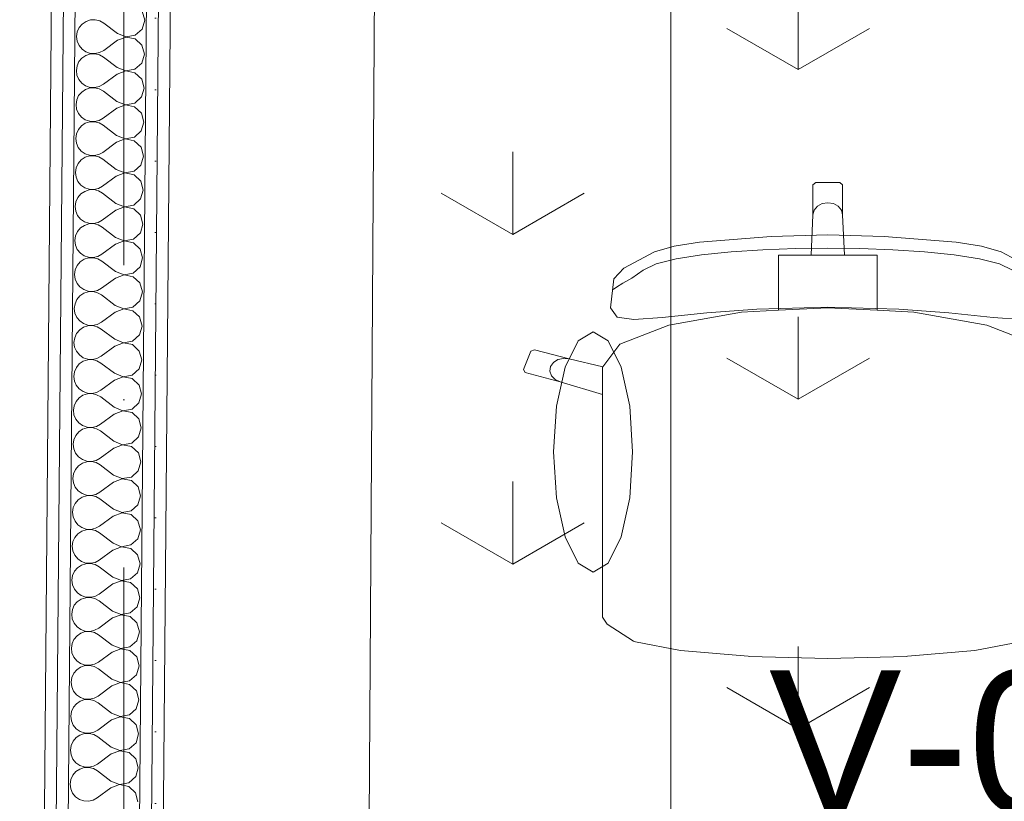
# Model space of a CAD drawing. Header units: millimetres. Extents: x -2532 to 181134, y -4151 to 53885.
# Tile 43 of 165: x 7582 to 8617, y 11702 to 12524. Entities that reach past the tile are written whole.
import ezdxf
from ezdxf.enums import TextEntityAlignment as Align

# ---------------------------------------------------------------- set-up
doc = ezdxf.new("R2010")
doc.units = ezdxf.units.MM
doc.header["$MEASUREMENT"] = 0
doc.linetypes.add('Dot & Dashed', pattern=[670.277762, 352.777767, -176.388884, 0, -141.111112])
doc.linetypes.add('Wipeout_Contour', pattern=[1000, 0, -1000])
for name, color, linetype in [('AR - Mööbel', 7, 'Continuous'), ('AR - Teljed', 7, 'Continuous'), ('New_AR - Seinad SS 2', 7, 'Continuous'), ('New_SA - ripplaed', 7, 'Continuous'), ('SA - tähistused - valgustus', 7, 'Continuous')]:
    doc.layers.add(name, color=color, linetype=linetype)
for name, color, linetype, lineweight in [('AR - Mööbel_Pen_No__4', 8, 'Continuous', 13), ('AR - Teljed_Pen_No__4', 8, 'Continuous', 13), ('New_AR - Seinad SS 2_Pen_No__207', 5, 'Continuous', 13), ('New_SA - ripplaed_Pen_No__207', 5, 'Continuous', 9), ('SA - tähistused - valgustus_Pen_No__105', 30, 'Continuous', 5)]:
    doc.layers.add(name, color=color, linetype=linetype, lineweight=lineweight)
doc.styles.add('GENERATED_STYLE_1', font='txt')
doc.styles.add('GENERATED_STYLE_3', font='txt')
doc.dimstyles.new('GENERATED_STYLE__1', dxfattribs={"dimtxt": 150, "dimasz": 76, "dimexe": 0.18, "dimexo": 0.0625, "dimgap": 0.09, "dimtad": 1, "dimdec": 0, "dimzin": 0, "dimdsep": 46, "dimtxsty": 'GENERATED_STYLE_3', "dimblk": 'ARROWHEAD_2', "dimblk1": 'ARROWHEAD_2', "dimblk2": 'ARROWHEAD_2', "dimcen": 0.09, "dimse1": 1, "dimse2": 1, "dimclrd": 256, "dimclre": 256, "dimclrt": 256, "dimadec": 0, "dimazin": 0, "dimtfac": 1, "dimtdec": 4, "dimtmove": 0, "dimatfit": 3, "dimfxl": 0, "dimtolj": 1, "dimtzin": 0, "dimarcsym": 0})
pattern_1 = [(0, (0, 0), (0, 75), [0, -75])]

# ---------------------------------------------------------------- blocks, each defined once
blk = doc.blocks.new('Slab_126_1', base_point=(7947.5, 11355.5))
at = {"layer": 'New_SA - ripplaed_Pen_No__207', "linetype": 'Continuous'}
h = blk.add_hatch(dxfattribs=at)
h.set_pattern_fill('Grass_0001', color=256, style=0, pattern_type=2)
h.set_pattern_definition([(90, (0, 0), (-600, 0), [86.603, -259.808]), (90, (300, 173.2), (-600, 0), [86.603, -259.808]), (30, (0, 0), (-300, 519.615), [86.603, -259.808]), (30, (0, 346.4), (-300, 519.615), [86.603, -259.808]), (150, (0, 0), (300, 519.615), [86.603, -259.808]), (150, (0, 346.4), (300, 519.615), [86.603, -259.808])])
h.paths.add_polyline_path([(7947.5, 11355.5), (9124.7, 11355.5), (9124.7, 13155.5), (7958.9, 13155.5)])
at = {"layer": 'New_SA - ripplaed_Pen_No__207', "linetype": 'Continuous', "flags": 128}
blk.add_lwpolyline([(7947.5, 11355.5), (9124.7, 11355.5), (9124.7, 13155.5), (7958.9, 13155.5)], close=True, dxfattribs=at)
blk = doc.blocks.new('*X920')
at = {"layer": 'New_AR - Seinad SS 2_Pen_No__207', "linetype": 'Continuous'}
for p, q in [((7713.6, 12523.2), (7711, 12532.6)), ((7644.8, 12515.3), (7642.7, 12510.8)), ((7647.9, 12519), (7644.8, 12515.3)), ((7652, 12521.8), (7647.9, 12519)), ((7656.7, 12523.3), (7652, 12521.8)), ((7661.6, 12523.5), (7656.7, 12523.3)), ((7666.4, 12522.4), (7661.6, 12523.5)), ((7670.7, 12520), (7666.4, 12522.4)), ((7684.9, 12509.1), (7670.7, 12520)), ((7710.8, 12513.8), (7713.6, 12523.2)), ((7642.7, 12510.8), (7642, 12505.9)), ((7642, 12505.9), (7642.6, 12501)), ((7694, 12505.4), (7684.8, 12502)), ((7684.9, 12509.1), (7694, 12505.5)), ((7694, 12505.5), (7703.6, 12507.3)), ((7703.5, 12503.5), (7694, 12505.4)), ((7703.6, 12507.3), (7710.8, 12513.8)), ((7642.6, 12501), (7644.6, 12496.5)), ((7644.6, 12496.5), (7647.7, 12492.7)), ((7684.8, 12502), (7670.5, 12491.4)), ((7710.7, 12496.9), (7703.5, 12503.5)), ((7713.3, 12487.4), (7710.7, 12496.9)), ((7651.7, 12486.1), (7647.6, 12483.3)), ((7647.7, 12492.7), (7651.7, 12489.9)), ((7651.7, 12489.9), (7656.4, 12488.2)), ((7656.4, 12487.6), (7651.7, 12486.1)), ((7656.4, 12488.2), (7661.3, 12488)), ((7661.3, 12487.8), (7656.4, 12487.6)), ((7661.3, 12488), (7666.1, 12489)), ((7666.1, 12486.7), (7661.3, 12487.8)), ((7666.1, 12489), (7670.5, 12491.4)), ((7670.4, 12484.2), (7666.1, 12486.7)), ((7684.6, 12473.4), (7670.4, 12484.2)), ((7710.5, 12478.1), (7713.3, 12487.4)), ((7642.4, 12475.1), (7641.7, 12470.2)), ((7644.4, 12479.6), (7642.4, 12475.1)), ((7647.6, 12483.3), (7644.4, 12479.6)), ((7684.6, 12473.4), (7693.7, 12469.8)), ((7703.3, 12471.6), (7710.5, 12478.1)), ((7641.7, 12470.2), (7642.3, 12465.3)), ((7642.3, 12465.3), (7644.3, 12460.8)), ((7684.5, 12466.3), (7670.1, 12455.7)), ((7693.7, 12469.7), (7684.5, 12466.3)), ((7693.7, 12469.8), (7703.3, 12471.6)), ((7703.2, 12467.8), (7693.7, 12469.7)), ((7710.4, 12461.1), (7703.2, 12467.8)), ((7644.3, 12460.8), (7647.4, 12457)), ((7647.4, 12457), (7651.4, 12454.1)), ((7651.4, 12454.1), (7656.1, 12452.5)), ((7661, 12452.3), (7665.8, 12453.3)), ((7665.8, 12453.3), (7670.1, 12455.7)), ((7713, 12451.7), (7710.4, 12461.1)), ((7644.1, 12443.9), (7642.1, 12439.4)), ((7647.3, 12447.6), (7644.1, 12443.9)), ((7651.4, 12450.4), (7647.3, 12447.6)), ((7656.1, 12451.9), (7651.4, 12450.4)), ((7656.1, 12452.5), (7661, 12452.3)), ((7661, 12452.1), (7656.1, 12451.9)), ((7665.8, 12451), (7661, 12452.1)), ((7670.1, 12448.5), (7665.8, 12451)), ((7684.3, 12437.7), (7670.1, 12448.5)), ((7703, 12435.8), (7710.2, 12442.4)), ((7710.2, 12442.4), (7713, 12451.7)), ((7642.1, 12439.4), (7641.4, 12434.5)), ((7641.4, 12434.5), (7642, 12429.6)), ((7693.4, 12434), (7684.2, 12430.5)), ((7684.3, 12437.7), (7693.4, 12434.1)), ((7693.4, 12434.1), (7703, 12435.8)), ((7702.9, 12432.1), (7693.4, 12434)), ((7710.1, 12425.4), (7702.9, 12432.1)), ((7642, 12429.6), (7644, 12425.1)), ((7644, 12425.1), (7647.1, 12421.3)), ((7684.2, 12430.5), (7669.8, 12420)), ((7712.7, 12416), (7710.1, 12425.4)), ((7647, 12411.9), (7643.8, 12408.1)), ((7651.1, 12414.7), (7647, 12411.9)), ((7647.1, 12421.3), (7651.1, 12418.4)), ((7651.1, 12418.4), (7655.8, 12416.8)), ((7655.8, 12416.2), (7651.1, 12414.7)), ((7655.8, 12416.8), (7660.7, 12416.5)), ((7660.7, 12416.4), (7655.8, 12416.2)), ((7660.7, 12416.5), (7665.5, 12417.6)), ((7665.5, 12415.2), (7660.7, 12416.4)), ((7665.5, 12417.6), (7669.8, 12420)), ((7669.8, 12412.8), (7665.5, 12415.2)), ((7684, 12402), (7669.8, 12412.8)), ((7709.9, 12406.7), (7712.7, 12416)), ((7641.8, 12403.7), (7641.1, 12398.8)), ((7643.8, 12408.1), (7641.8, 12403.7)), ((7684, 12402), (7693, 12398.4)), ((7702.7, 12400.1), (7709.9, 12406.7)), ((7641.1, 12398.8), (7641.7, 12393.9)), ((7641.7, 12393.9), (7643.7, 12389.4)), ((7683.9, 12394.8), (7669.5, 12384.2)), ((7693, 12398.3), (7683.9, 12394.8)), ((7693, 12398.4), (7702.7, 12400.1)), ((7702.6, 12396.4), (7693, 12398.3)), ((7709.8, 12389.7), (7702.6, 12396.4)), ((7643.7, 12389.4), (7646.8, 12385.5)), ((7646.8, 12385.5), (7650.8, 12382.7)), ((7650.8, 12382.7), (7655.5, 12381.1)), ((7655.5, 12380.5), (7650.8, 12379)), ((7655.5, 12381.1), (7660.4, 12380.8)), ((7660.4, 12380.7), (7655.5, 12380.5)), ((7660.4, 12380.8), (7665.2, 12381.9)), ((7665.2, 12379.5), (7660.4, 12380.7)), ((7665.2, 12381.9), (7669.5, 12384.2)), ((7709.6, 12370.9), (7712.4, 12380.3)), ((7712.4, 12380.3), (7709.8, 12389.7)), ((7643.5, 12372.4), (7641.5, 12367.9)), ((7646.7, 12376.2), (7643.5, 12372.4)), ((7650.8, 12379), (7646.7, 12376.2)), ((7669.5, 12377.1), (7665.2, 12379.5)), ((7683.7, 12366.3), (7669.5, 12377.1)), ((7702.3, 12364.4), (7709.6, 12370.9)), ((7641.5, 12367.9), (7640.8, 12363.1)), ((7640.8, 12363.1), (7641.4, 12358.2)), ((7692.7, 12362.5), (7683.6, 12359.1)), ((7683.7, 12366.3), (7692.7, 12362.7)), ((7692.7, 12362.7), (7702.3, 12364.4)), ((7702.3, 12360.6), (7692.7, 12362.5)), ((7709.5, 12354), (7702.3, 12360.6)), ((7641.4, 12358.2), (7643.4, 12353.7)), ((7643.4, 12353.7), (7646.5, 12349.8)), ((7646.5, 12349.8), (7650.5, 12347)), ((7683.6, 12359.1), (7669.2, 12348.5)), ((7712, 12344.6), (7709.5, 12354)), ((7646.4, 12340.5), (7643.2, 12336.7)), ((7650.5, 12343.2), (7646.4, 12340.5)), ((7650.5, 12347), (7655.2, 12345.4)), ((7655.2, 12344.8), (7650.5, 12343.2)), ((7655.2, 12345.4), (7660.1, 12345.1)), ((7660.1, 12345), (7655.2, 12344.8)), ((7660.1, 12345.1), (7664.9, 12346.2)), ((7664.9, 12343.8), (7660.1, 12345)), ((7664.9, 12346.2), (7669.2, 12348.5)), ((7669.2, 12341.4), (7664.9, 12343.8)), ((7683.3, 12330.6), (7669.2, 12341.4)), ((7709.3, 12335.2), (7712, 12344.6)), ((7641.2, 12332.2), (7640.5, 12327.4)), ((7643.2, 12336.7), (7641.2, 12332.2)), ((7683.3, 12330.6), (7692.4, 12327)), ((7692.4, 12327), (7702, 12328.7)), ((7702, 12328.7), (7709.3, 12335.2)), ((7640.5, 12327.4), (7641.1, 12322.5)), ((7641.1, 12322.5), (7643, 12317.9)), ((7683.3, 12323.4), (7668.9, 12312.8)), ((7692.4, 12326.8), (7683.3, 12323.4)), ((7702, 12324.9), (7692.4, 12326.8)), ((7709.1, 12318.3), (7702, 12324.9)), ((7711.7, 12308.9), (7709.1, 12318.3)), ((7643, 12317.9), (7646.2, 12314.1)), ((7646.2, 12314.1), (7650.2, 12311.3)), ((7650.2, 12311.3), (7654.9, 12309.7)), ((7654.8, 12309.1), (7650.2, 12307.5)), ((7659.8, 12309.3), (7654.8, 12309.1)), ((7654.9, 12309.7), (7659.8, 12309.4)), ((7659.8, 12309.4), (7664.6, 12310.5)), ((7664.6, 12308.1), (7659.8, 12309.3)), ((7664.6, 12310.5), (7668.9, 12312.8)), ((7668.8, 12305.7), (7664.6, 12308.1)), ((7709, 12299.5), (7711.7, 12308.9)), ((7642.9, 12301), (7640.9, 12296.5)), ((7646.1, 12304.8), (7642.9, 12301)), ((7650.2, 12307.5), (7646.1, 12304.8)), ((7683, 12294.8), (7668.8, 12305.7)), ((7701.7, 12293), (7709, 12299.5)), ((7640.9, 12296.5), (7640.2, 12291.6)), ((7640.2, 12291.6), (7640.8, 12286.8)), ((7683, 12287.7), (7668.6, 12277.1)), ((7683, 12294.8), (7692.1, 12291.3)), ((7692.1, 12291.1), (7683, 12287.7)), ((7692.1, 12291.3), (7701.7, 12293)), ((7701.7, 12289.2), (7692.1, 12291.1)), ((7708.8, 12282.6), (7701.7, 12289.2)), ((7640.8, 12286.8), (7642.7, 12282.2)), ((7642.7, 12282.2), (7645.9, 12278.4)), ((7645.9, 12278.4), (7649.9, 12275.6)), ((7664.3, 12274.8), (7668.6, 12277.1)), ((7711.4, 12273.2), (7708.8, 12282.6)), ((7645.8, 12269.1), (7642.6, 12265.3)), ((7649.9, 12271.8), (7645.8, 12269.1)), ((7649.9, 12275.6), (7654.5, 12274)), ((7654.5, 12273.3), (7649.9, 12271.8)), ((7654.5, 12274), (7659.5, 12273.7)), ((7659.5, 12273.5), (7654.5, 12273.3)), ((7659.5, 12273.7), (7664.3, 12274.8)), ((7664.2, 12272.4), (7659.5, 12273.5)), ((7668.5, 12270), (7664.2, 12272.4)), ((7682.7, 12259.1), (7668.5, 12270)), ((7708.7, 12263.8), (7711.4, 12273.2)), ((7640.6, 12260.8), (7639.8, 12255.9)), ((7642.6, 12265.3), (7640.6, 12260.8)), ((7682.7, 12259.1), (7691.8, 12255.5)), ((7691.8, 12255.5), (7701.4, 12257.3)), ((7701.4, 12257.3), (7708.7, 12263.8)), ((7639.8, 12255.9), (7640.5, 12251)), ((7640.5, 12251), (7642.4, 12246.5)), ((7642.4, 12246.5), (7645.5, 12242.7)), ((7682.7, 12252), (7668.3, 12241.4)), ((7691.8, 12255.4), (7682.7, 12252)), ((7701.4, 12253.5), (7691.8, 12255.4)), ((7708.5, 12246.9), (7701.4, 12253.5)), ((7711.1, 12237.5), (7708.5, 12246.9)), ((7645.5, 12242.7), (7649.6, 12239.9)), ((7649.5, 12236.1), (7645.5, 12233.3)), ((7654.2, 12237.6), (7649.5, 12236.1)), ((7649.6, 12239.9), (7654.2, 12238.3)), ((7654.2, 12238.3), (7659.2, 12238)), ((7659.2, 12237.8), (7654.2, 12237.6)), ((7659.2, 12238), (7664, 12239)), ((7663.9, 12236.7), (7659.2, 12237.8)), ((7668.2, 12234.3), (7663.9, 12236.7)), ((7664, 12239), (7668.3, 12241.4)), ((7708.4, 12228.1), (7711.1, 12237.5)), ((7640.3, 12225.1), (7639.5, 12220.2)), ((7642.3, 12229.6), (7640.3, 12225.1)), ((7645.5, 12233.3), (7642.3, 12229.6)), ((7682.4, 12223.4), (7668.2, 12234.3)), ((7701.1, 12221.6), (7708.4, 12228.1)), ((7639.5, 12220.2), (7640.2, 12215.3)), ((7640.2, 12215.3), (7642.1, 12210.8)), ((7682.4, 12216.3), (7668, 12205.7)), ((7682.4, 12223.4), (7691.5, 12219.8)), ((7691.5, 12219.7), (7682.4, 12216.3)), ((7691.5, 12219.8), (7701.1, 12221.6)), ((7701.1, 12217.8), (7691.5, 12219.7)), ((7708.2, 12211.2), (7701.1, 12217.8)), ((7642.1, 12210.8), (7645.2, 12207)), ((7645.2, 12207), (7649.3, 12204.2)), ((7663.7, 12203.3), (7668, 12205.7)), ((7710.8, 12201.7), (7708.2, 12211.2)), ((7642, 12193.9), (7640, 12189.4)), ((7645.2, 12197.6), (7642, 12193.9)), ((7649.2, 12200.4), (7645.2, 12197.6)), ((7653.9, 12201.9), (7649.2, 12200.4)), ((7649.3, 12204.2), (7653.9, 12202.5)), ((7653.9, 12202.5), (7658.8, 12202.3)), ((7658.8, 12202.1), (7653.9, 12201.9)), ((7658.8, 12202.3), (7663.7, 12203.3)), ((7663.6, 12201), (7658.8, 12202.1)), ((7667.9, 12198.5), (7663.6, 12201)), ((7682.1, 12187.7), (7667.9, 12198.5)), ((7708.1, 12192.4), (7710.8, 12201.7)), ((7640, 12189.4), (7639.2, 12184.5)), ((7639.2, 12184.5), (7639.9, 12179.6)), ((7682.1, 12187.7), (7691.2, 12184.1)), ((7691.2, 12184), (7682.1, 12180.6)), ((7691.2, 12184.1), (7700.8, 12185.9)), ((7700.8, 12182.1), (7691.2, 12184)), ((7700.8, 12185.9), (7708.1, 12192.4)), ((7639.9, 12179.6), (7641.8, 12175.1)), ((7641.8, 12175.1), (7644.9, 12171.3)), ((7682.1, 12180.6), (7667.7, 12170)), ((7707.9, 12175.4), (7700.8, 12182.1)), ((7710.5, 12166), (7707.9, 12175.4)), ((7648.9, 12164.7), (7644.8, 12161.9)), ((7644.9, 12171.3), (7649, 12168.4)), ((7653.6, 12166.2), (7648.9, 12164.7)), ((7649, 12168.4), (7653.6, 12166.8)), ((7653.6, 12166.8), (7658.5, 12166.5)), ((7658.5, 12166.4), (7653.6, 12166.2)), ((7658.5, 12166.5), (7663.3, 12167.6)), ((7663.3, 12165.2), (7658.5, 12166.4)), ((7663.3, 12167.6), (7667.7, 12170)), ((7667.6, 12162.8), (7663.3, 12165.2)), ((7681.8, 12152), (7667.6, 12162.8)), ((7707.8, 12156.7), (7710.5, 12166)), ((7639.6, 12153.7), (7638.9, 12148.8)), ((7641.7, 12158.2), (7639.6, 12153.7)), ((7644.8, 12161.9), (7641.7, 12158.2)), ((7700.5, 12150.1), (7707.8, 12156.7)), ((7638.9, 12148.8), (7639.6, 12143.9)), ((7639.6, 12143.9), (7641.5, 12139.4)), ((7681.7, 12144.8), (7667.4, 12134.3)), ((7690.9, 12148.3), (7681.7, 12144.8)), ((7681.8, 12152), (7690.9, 12148.4)), ((7690.9, 12148.4), (7700.5, 12150.1)), ((7700.5, 12146.4), (7690.9, 12148.3)), ((7707.6, 12139.7), (7700.5, 12146.4)), ((7641.5, 12139.4), (7644.6, 12135.6)), ((7644.6, 12135.6), (7648.7, 12132.7)), ((7648.7, 12132.7), (7653.3, 12131.1)), ((7658.2, 12130.8), (7663, 12131.9)), ((7663, 12131.9), (7667.4, 12134.3)), ((7710.2, 12130.3), (7707.6, 12139.7)), ((7641.4, 12122.4), (7639.3, 12117.9)), ((7644.5, 12126.2), (7641.4, 12122.4)), ((7648.6, 12129), (7644.5, 12126.2)), ((7653.3, 12130.5), (7648.6, 12129)), ((7653.3, 12131.1), (7658.2, 12130.8)), ((7658.2, 12130.7), (7653.3, 12130.5)), ((7663, 12129.5), (7658.2, 12130.7)), ((7667.3, 12127.1), (7663, 12129.5)), ((7681.5, 12116.3), (7667.3, 12127.1)), ((7707.4, 12120.9), (7710.2, 12130.3)), ((7639.3, 12117.9), (7638.6, 12113.1)), ((7638.6, 12113.1), (7639.2, 12108.2)), ((7690.6, 12112.6), (7681.4, 12109.1)), ((7681.5, 12116.3), (7690.6, 12112.7)), ((7690.6, 12112.7), (7700.2, 12114.4)), ((7700.2, 12110.7), (7690.6, 12112.6)), ((7700.2, 12114.4), (7707.4, 12120.9)), ((7639.2, 12108.2), (7641.2, 12103.7)), ((7641.2, 12103.7), (7644.3, 12099.8)), ((7681.4, 12109.1), (7667.1, 12098.5)), ((7707.3, 12104), (7700.2, 12110.7)), ((7709.9, 12094.6), (7707.3, 12104)), ((7644.2, 12090.5), (7641.1, 12086.7)), ((7648.3, 12093.2), (7644.2, 12090.5)), ((7644.3, 12099.8), (7648.3, 12097)), ((7648.3, 12097), (7653, 12095.4)), ((7653, 12094.8), (7648.3, 12093.2)), ((7653, 12095.4), (7657.9, 12095.1)), ((7657.9, 12095), (7653, 12094.8)), ((7657.9, 12095.1), (7662.7, 12096.2)), ((7662.7, 12093.8), (7657.9, 12095)), ((7662.7, 12096.2), (7667.1, 12098.5)), ((7667, 12091.4), (7662.7, 12093.8)), ((7681.2, 12080.6), (7667, 12091.4)), ((7707.1, 12085.2), (7709.9, 12094.6)), ((7639, 12082.2), (7638.3, 12077.4)), ((7641.1, 12086.7), (7639, 12082.2)), ((7681.2, 12080.6), (7690.3, 12077)), ((7699.9, 12078.7), (7707.1, 12085.2)), ((7638.3, 12077.4), (7638.9, 12072.5)), ((7638.9, 12072.5), (7640.9, 12068)), ((7681.1, 12073.4), (7666.8, 12062.8)), ((7690.3, 12076.8), (7681.1, 12073.4)), ((7690.3, 12077), (7699.9, 12078.7)), ((7699.8, 12074.9), (7690.3, 12076.8)), ((7707, 12068.3), (7699.8, 12074.9)), ((7640.9, 12068), (7644, 12064.1)), ((7644, 12064.1), (7648, 12061.3)), ((7648, 12061.3), (7652.7, 12059.7)), ((7652.7, 12059.7), (7657.6, 12059.4)), ((7657.6, 12059.4), (7662.4, 12060.5)), ((7662.4, 12060.5), (7666.8, 12062.8)), ((7709.6, 12058.9), (7707, 12068.3)), ((7640.7, 12051), (7638.7, 12046.5)), ((7643.9, 12054.8), (7640.7, 12051)), ((7648, 12057.5), (7643.9, 12054.8)), ((7652.7, 12059.1), (7648, 12057.5)), ((7657.6, 12059.3), (7652.7, 12059.1)), ((7662.4, 12058.1), (7657.6, 12059.3)), ((7666.7, 12055.7), (7662.4, 12058.1)), ((7680.9, 12044.9), (7666.7, 12055.7)), ((7699.6, 12043), (7706.8, 12049.5)), ((7706.8, 12049.5), (7709.6, 12058.9)), ((7638.7, 12046.5), (7638, 12041.6)), ((7638, 12041.6), (7638.6, 12036.8)), ((7690, 12041.1), (7680.8, 12037.7)), ((7680.9, 12044.9), (7690, 12041.3)), ((7690, 12041.3), (7699.6, 12043)), ((7699.5, 12039.2), (7690, 12041.1)), ((7706.7, 12032.6), (7699.5, 12039.2)), ((7638.6, 12036.8), (7640.6, 12032.2)), ((7640.6, 12032.2), (7643.7, 12028.4)), ((7643.7, 12028.4), (7647.7, 12025.6)), ((7680.8, 12037.7), (7666.4, 12027.1)), ((7709.3, 12023.2), (7706.7, 12032.6)), ((7643.6, 12019.1), (7640.4, 12015.3)), ((7647.7, 12021.8), (7643.6, 12019.1)), ((7647.7, 12025.6), (7652.4, 12024)), ((7652.4, 12023.4), (7647.7, 12021.8)), ((7652.4, 12024), (7657.3, 12023.7)), ((7657.3, 12023.6), (7652.4, 12023.4)), ((7657.3, 12023.7), (7662.1, 12024.8)), ((7662.1, 12022.4), (7657.3, 12023.6)), ((7662.1, 12024.8), (7666.4, 12027.1)), ((7666.4, 12020), (7662.1, 12022.4)), ((7680.6, 12009.1), (7666.4, 12020)), ((7706.5, 12013.8), (7709.3, 12023.2)), ((7638.4, 12010.8), (7637.7, 12005.9)), ((7640.4, 12015.3), (7638.4, 12010.8)), ((7680.6, 12009.1), (7689.7, 12005.6)), ((7699.3, 12007.3), (7706.5, 12013.8)), ((7637.7, 12005.9), (7638.3, 12001.1)), ((7638.3, 12001.1), (7640.3, 11996.5)), ((7680.5, 12002), (7666.1, 11991.4)), ((7689.7, 12005.4), (7680.5, 12002)), ((7689.7, 12005.6), (7699.3, 12007.3)), ((7699.2, 12003.5), (7689.7, 12005.4)), ((7706.4, 11996.9), (7699.2, 12003.5)), ((7640.3, 11996.5), (7643.4, 11992.7)), ((7643.4, 11992.7), (7647.4, 11989.9)), ((7647.4, 11989.9), (7652.1, 11988.3)), ((7652.1, 11987.6), (7647.4, 11986.1)), ((7652.1, 11988.3), (7657, 11988)), ((7657, 11987.8), (7652.1, 11987.6)), ((7657, 11988), (7661.8, 11989.1)), ((7661.8, 11986.7), (7657, 11987.8)), ((7661.8, 11989.1), (7666.1, 11991.4)), ((7706.2, 11978.1), (7709, 11987.5)), ((7709, 11987.5), (7706.4, 11996.9)), ((7640.1, 11979.6), (7638.1, 11975.1)), ((7643.3, 11983.4), (7640.1, 11979.6)), ((7647.4, 11986.1), (7643.3, 11983.4)), ((7666.1, 11984.3), (7661.8, 11986.7)), ((7680.3, 11973.4), (7666.1, 11984.3)), ((7699, 11971.6), (7706.2, 11978.1)), ((7638.1, 11975.1), (7637.4, 11970.2)), ((7637.4, 11970.2), (7638, 11965.3)), ((7680.2, 11966.3), (7665.8, 11955.7)), ((7689.3, 11969.7), (7680.2, 11966.3)), ((7680.3, 11973.4), (7689.3, 11969.8)), ((7689.3, 11969.8), (7699, 11971.6)), ((7698.9, 11967.8), (7689.3, 11969.7)), ((7706.1, 11961.2), (7698.9, 11967.8)), ((7638, 11965.3), (7640, 11960.8)), ((7640, 11960.8), (7643.1, 11957)), ((7643.1, 11957), (7647.1, 11954.2)), ((7708.7, 11951.7), (7706.1, 11961.2)), ((7643, 11947.6), (7639.8, 11943.9)), ((7647.1, 11950.4), (7643, 11947.6)), ((7647.1, 11954.2), (7651.8, 11952.6)), ((7651.8, 11951.9), (7647.1, 11950.4)), ((7651.8, 11952.6), (7656.7, 11952.3)), ((7656.7, 11952.1), (7651.8, 11951.9)), ((7656.7, 11952.3), (7661.5, 11953.3)), ((7661.5, 11951), (7656.7, 11952.1)), ((7661.5, 11953.3), (7665.8, 11955.7)), ((7665.8, 11948.5), (7661.5, 11951)), ((7680, 11937.7), (7665.8, 11948.5)), ((7705.9, 11942.4), (7708.7, 11951.7)), ((7637.8, 11939.4), (7637.1, 11934.5)), ((7639.8, 11943.9), (7637.8, 11939.4)), ((7680, 11937.7), (7689, 11934.1)), ((7689, 11934.1), (7698.6, 11935.9)), ((7698.6, 11935.9), (7705.9, 11942.4)), ((7637.1, 11934.5), (7637.7, 11929.6)), ((7637.7, 11929.6), (7639.7, 11925.1)), ((7639.7, 11925.1), (7642.8, 11921.3)), ((7679.9, 11930.6), (7665.5, 11920)), ((7689, 11934), (7679.9, 11930.6)), ((7698.6, 11932.1), (7689, 11934)), ((7705.8, 11925.4), (7698.6, 11932.1)), ((7708.3, 11916), (7705.8, 11925.4)), ((7646.8, 11914.7), (7642.7, 11911.9)), ((7642.8, 11921.3), (7646.8, 11918.5)), ((7646.8, 11918.5), (7651.5, 11916.8)), ((7651.5, 11916.2), (7646.8, 11914.7)), ((7651.5, 11916.8), (7656.4, 11916.6)), ((7656.4, 11916.4), (7651.5, 11916.2)), ((7656.4, 11916.6), (7661.2, 11917.6)), ((7661.2, 11915.3), (7656.4, 11916.4)), ((7661.2, 11917.6), (7665.5, 11920)), ((7665.5, 11912.8), (7661.2, 11915.3)), ((7705.6, 11906.7), (7708.3, 11916)), ((7639.5, 11908.2), (7637.5, 11903.7)), ((7642.7, 11911.9), (7639.5, 11908.2)), ((7679.6, 11902), (7665.5, 11912.8)), ((7698.3, 11900.2), (7705.6, 11906.7)), ((7637.5, 11903.7), (7636.8, 11898.8)), ((7636.8, 11898.8), (7637.4, 11893.9)), ((7637.4, 11893.9), (7639.3, 11889.4)), ((7679.6, 11894.9), (7665.2, 11884.3)), ((7679.6, 11902), (7688.7, 11898.4)), ((7688.7, 11898.3), (7679.6, 11894.9)), ((7688.7, 11898.4), (7698.3, 11900.2)), ((7698.3, 11896.4), (7688.7, 11898.3)), ((7705.4, 11889.7), (7698.3, 11896.4)), ((7639.3, 11889.4), (7642.5, 11885.6)), ((7642.5, 11885.6), (7646.5, 11882.7)), ((7660.9, 11881.9), (7665.2, 11884.3)), ((7708, 11880.3), (7705.4, 11889.7)), ((7642.4, 11876.2), (7639.2, 11872.4)), ((7646.5, 11879), (7642.4, 11876.2)), ((7646.5, 11882.7), (7651.1, 11881.1)), ((7651.1, 11880.5), (7646.5, 11879)), ((7651.1, 11881.1), (7656.1, 11880.8)), ((7656.1, 11880.7), (7651.1, 11880.5)), ((7656.1, 11880.8), (7660.9, 11881.9)), ((7660.9, 11879.5), (7656.1, 11880.7)), ((7665.1, 11877.1), (7660.9, 11879.5)), ((7679.3, 11866.3), (7665.1, 11877.1)), ((7705.3, 11871), (7708, 11880.3)), ((7637.2, 11868), (7636.5, 11863.1)), ((7636.5, 11863.1), (7637.1, 11858.2)), ((7639.2, 11872.4), (7637.2, 11868)), ((7679.3, 11866.3), (7688.4, 11862.7)), ((7688.4, 11862.7), (7698, 11864.4)), ((7698, 11864.4), (7705.3, 11871)), ((7637.1, 11858.2), (7639, 11853.7)), ((7639, 11853.7), (7642.2, 11849.9)), ((7679.3, 11859.1), (7664.9, 11848.6)), ((7688.4, 11862.6), (7679.3, 11859.1)), ((7698, 11860.7), (7688.4, 11862.6)), ((7705.1, 11854), (7698, 11860.7)), ((7707.7, 11844.6), (7705.1, 11854)), ((7646.2, 11843.3), (7642.1, 11840.5)), ((7642.2, 11849.9), (7646.2, 11847)), ((7646.2, 11847), (7650.8, 11845.4)), ((7650.8, 11844.8), (7646.2, 11843.3)), ((7650.8, 11845.4), (7655.8, 11845.1)), ((7655.8, 11845), (7650.8, 11844.8)), ((7655.8, 11845.1), (7660.6, 11846.2)), ((7660.5, 11843.8), (7655.8, 11845)), ((7664.8, 11841.4), (7660.5, 11843.8)), ((7660.6, 11846.2), (7664.9, 11848.6)), ((7705, 11835.2), (7707.7, 11844.6)), ((7636.9, 11832.2), (7636.1, 11827.4)), ((7638.9, 11836.7), (7636.9, 11832.2)), ((7642.1, 11840.5), (7638.9, 11836.7)), ((7679, 11830.6), (7664.8, 11841.4)), ((7697.7, 11828.7), (7705, 11835.2)), ((7636.1, 11827.4), (7636.8, 11822.5)), ((7636.8, 11822.5), (7638.7, 11818)), ((7679, 11823.4), (7664.6, 11812.8)), ((7679, 11830.6), (7688.1, 11827)), ((7688.1, 11826.9), (7679, 11823.4)), ((7688.1, 11827), (7697.7, 11828.7)), ((7697.7, 11825), (7688.1, 11826.9)), ((7704.8, 11818.3), (7697.7, 11825)), ((7638.7, 11818), (7641.8, 11814.1)), ((7641.8, 11814.1), (7645.9, 11811.3)), ((7645.9, 11811.3), (7650.5, 11809.7)), ((7660.3, 11810.5), (7664.6, 11812.8)), ((7707.4, 11808.9), (7704.8, 11818.3)), ((7638.6, 11801), (7636.6, 11796.5)), ((7641.8, 11804.8), (7638.6, 11801)), ((7645.8, 11807.5), (7641.8, 11804.8)), ((7650.5, 11809.1), (7645.8, 11807.5)), ((7650.5, 11809.7), (7655.5, 11809.4)), ((7655.5, 11809.3), (7650.5, 11809.1)), ((7655.5, 11809.4), (7660.3, 11810.5)), ((7660.2, 11808.1), (7655.5, 11809.3)), ((7664.5, 11805.7), (7660.2, 11808.1)), ((7678.7, 11794.9), (7664.5, 11805.7)), ((7704.7, 11799.5), (7707.4, 11808.9)), ((7636.6, 11796.5), (7635.8, 11791.7)), ((7635.8, 11791.7), (7636.5, 11786.8)), ((7678.7, 11794.9), (7687.8, 11791.3)), ((7687.8, 11791.1), (7678.7, 11787.7)), ((7687.8, 11791.3), (7697.4, 11793)), ((7697.4, 11789.2), (7687.8, 11791.1)), ((7697.4, 11793), (7704.7, 11799.5)), ((7636.5, 11786.8), (7638.4, 11782.2)), ((7638.4, 11782.2), (7641.5, 11778.4)), ((7678.7, 11787.7), (7664.3, 11777.1)), ((7704.5, 11782.6), (7697.4, 11789.2)), ((7707.1, 11773.2), (7704.5, 11782.6)), ((7641.5, 11778.4), (7645.6, 11775.6)), ((7645.5, 11771.8), (7641.5, 11769.1)), ((7650.2, 11773.4), (7645.5, 11771.8)), ((7645.6, 11775.6), (7650.2, 11774)), ((7650.2, 11774), (7655.1, 11773.7)), ((7655.1, 11773.6), (7650.2, 11773.4)), ((7655.1, 11773.7), (7660, 11774.8)), ((7659.9, 11772.4), (7655.1, 11773.6)), ((7664.2, 11770), (7659.9, 11772.4)), ((7660, 11774.8), (7664.3, 11777.1)), ((7678.4, 11759.1), (7664.2, 11770)), ((7704.4, 11763.8), (7707.1, 11773.2)), ((7636.3, 11760.8), (7635.5, 11755.9)), ((7638.3, 11765.3), (7636.3, 11760.8)), ((7641.5, 11769.1), (7638.3, 11765.3)), ((7678.4, 11759.1), (7687.5, 11755.6)), ((7697.1, 11757.3), (7704.4, 11763.8)), ((7635.5, 11755.9), (7636.2, 11751.1)), ((7636.2, 11751.1), (7638.1, 11746.5)), ((7678.4, 11752), (7664, 11741.4)), ((7687.5, 11755.4), (7678.4, 11752)), ((7687.5, 11755.6), (7697.1, 11757.3)), ((7697.1, 11753.5), (7687.5, 11755.4)), ((7704.2, 11746.9), (7697.1, 11753.5)), ((7638.1, 11746.5), (7641.2, 11742.7)), ((7641.2, 11742.7), (7645.3, 11739.9)), ((7645.3, 11739.9), (7649.9, 11738.3)), ((7654.8, 11738), (7659.6, 11739.1)), ((7659.6, 11739.1), (7664, 11741.4)), ((7706.8, 11737.5), (7704.2, 11746.9)), ((7638, 11729.6), (7635.9, 11725.1)), ((7641.1, 11733.4), (7638, 11729.6)), ((7645.2, 11736.1), (7641.1, 11733.4)), ((7649.9, 11737.7), (7645.2, 11736.1)), ((7649.9, 11738.3), (7654.8, 11738)), ((7654.8, 11737.8), (7649.9, 11737.7)), ((7659.6, 11736.7), (7654.8, 11737.8)), ((7663.9, 11734.3), (7659.6, 11736.7)), ((7678.1, 11723.4), (7663.9, 11734.3)), ((7696.8, 11721.6), (7704.1, 11728.1)), ((7704.1, 11728.1), (7706.8, 11737.5)), ((7635.9, 11725.1), (7635.2, 11720.2)), ((7635.2, 11720.2), (7635.9, 11715.3)), ((7687.2, 11719.7), (7678, 11716.3)), ((7678.1, 11723.4), (7687.2, 11719.9)), ((7687.2, 11719.9), (7696.8, 11721.6)), ((7696.8, 11717.8), (7687.2, 11719.7)), ((7703.9, 11711.2), (7696.8, 11717.8)), ((7635.9, 11715.3), (7637.8, 11710.8)), ((7637.8, 11710.8), (7640.9, 11707)), ((7678, 11716.3), (7663.7, 11705.7)), ((7706.5, 11701.8), (7703.9, 11711.2)), ((7640.9, 11707), (7645, 11704.2)), ((7645, 11704.2), (7649.6, 11702.6)), ((7649.6, 11702.6), (7654.5, 11702.3)), ((7654.5, 11702.3), (7659.3, 11703.4)), ((7659.3, 11703.4), (7663.7, 11705.7))]:
    blk.add_line(p, q, dxfattribs=at)
blk = doc.blocks.new('Wall_251_1', base_point=(7617, 12716.2))
at = {"linetype": 'Wipeout_Contour', "ltscale": 52962.006775}
blk.add_wipeout([(7707.1, 8671.8), (7742, 12715.1), (7729.5, 12715.2), (7694.6, 8671.9)], dxfattribs=at).dxf.layer = 'New_AR - Seinad SS 2'
at = {"layer": 'New_AR - Seinad SS 2_Pen_No__207', "linetype": 'Continuous'}
h = blk.add_hatch(dxfattribs=at)
h.set_pattern_fill('Gypsum_0001', color=256, style=0, pattern_type=2)
h.set_pattern_definition(pattern_1)
h.paths.add_polyline_path([(7707.1, 8671.8), (7742, 12715.1), (7729.5, 12715.2), (7694.6, 8671.9)])
at = {"linetype": 'Wipeout_Contour', "ltscale": 52932.774962}
blk.add_wipeout([(7694.6, 8671.9), (7729.5, 12715.2), (7717, 12715.3), (7682.1, 8672)], dxfattribs=at).dxf.layer = 'New_AR - Seinad SS 2'
at = {"layer": 'New_AR - Seinad SS 2_Pen_No__207', "linetype": 'Continuous'}
h = blk.add_hatch(dxfattribs=at)
h.set_pattern_fill('Gypsum_0001', color=256, style=0, pattern_type=2)
h.set_pattern_definition(pattern_1)
h.paths.add_polyline_path([(7694.6, 8671.9), (7729.5, 12715.2), (7717, 12715.3), (7682.1, 8672)])
at = {"linetype": 'Wipeout_Contour', "ltscale": 52830.779051}
blk.add_wipeout([(7682.1, 8672), (7717, 12715.3), (7642, 12715.9), (7607.1, 8672.6)], dxfattribs=at).dxf.layer = 'New_AR - Seinad SS 2'
at = {"layer": 'New_AR - Seinad SS 2_Pen_No__207', "linetype": 'Continuous'}
for p, q in [((7682.1, 8672), (7717, 12715.3)), ((7694.6, 8671.9), (7729.5, 12715.2))]:
    blk.add_line(p, q, dxfattribs=at)
at = {"layer": 'New_AR - Seinad SS 2_Pen_No__207', "linetype": 'Continuous', "flags": 128}
blk.add_lwpolyline([(7707.1, 8671.8), (7742, 12715.1)], dxfattribs=at)
at = {"layer": 'New_AR - Seinad SS 2'}
blk.add_blockref('*X920', (0, 0), dxfattribs=at)
at = {"linetype": 'Wipeout_Contour', "ltscale": 52729.018549}
blk.add_wipeout([(7607.1, 8672.6), (7642, 12715.9), (7629.5, 12716.1), (7594.6, 8672.7)], dxfattribs=at).dxf.layer = 'New_AR - Seinad SS 2'
at = {"layer": 'New_AR - Seinad SS 2_Pen_No__207', "linetype": 'Continuous'}
h = blk.add_hatch(dxfattribs=at)
h.set_pattern_fill('Gypsum_0001', color=256, style=0, pattern_type=2)
h.set_pattern_definition(pattern_1)
h.paths.add_polyline_path([(7607.1, 8672.6), (7642, 12715.9), (7629.5, 12716.1), (7594.6, 8672.7)])
at = {"linetype": 'Wipeout_Contour', "ltscale": 52700.034878}
blk.add_wipeout([(7594.6, 8672.7), (7629.5, 12716.1), (7617, 12716.2), (7582.1, 8672.8)], dxfattribs=at).dxf.layer = 'New_AR - Seinad SS 2'
at = {"layer": 'New_AR - Seinad SS 2_Pen_No__207', "linetype": 'Continuous'}
h = blk.add_hatch(dxfattribs=at)
h.set_pattern_fill('Gypsum_0001', color=256, style=0, pattern_type=2)
h.set_pattern_definition(pattern_1)
h.paths.add_polyline_path([(7594.6, 8672.7), (7629.5, 12716.1), (7617, 12716.2), (7582.1, 8672.8)])
for p, q in [((7594.6, 8672.7), (7629.5, 12716.1)), ((7607.1, 8672.6), (7642, 12715.9))]:
    blk.add_line(p, q, dxfattribs=at)
at = {"layer": 'New_AR - Seinad SS 2_Pen_No__207', "linetype": 'Continuous', "flags": 128}
blk.add_lwpolyline([(7617, 12716.2), (7582.1, 8672.8)], dxfattribs=at)
blk = doc.blocks.new('Standard grid marker_5')
at = {"layer": 'AR - Teljed_Pen_No__4', "linetype": 'Dot & Dashed'}
blk.add_line((1000, 0), (22784, 0), dxfattribs=at)
at = {"layer": 'AR - Teljed_Pen_No__4', "style": 'GENERATED_STYLE_1'}
blk.add_attdef('AC_MarkerText_1', text='', height=250, rotation=270, dxfattribs=at).set_placement((-300, 12.1), align=Align.MIDDLE_CENTER)
blk = doc.blocks.new('Office Chair 06 22')
at = {"layer": 'AR - Mööbel_Pen_No__4', "linetype": 'Continuous'}
for p, q in [((304.4, 497.5), (307.5, 500)), ((304.4, 466.2), (304.4, 497.5)), ((307.5, 500), (320, 500)), ((332.5, 500), (320, 500)), ((335.6, 497.5), (332.5, 500)), ((335.6, 466.2), (335.6, 497.5)), ((309, 475.2), (314, 477.9)), ((314, 477.9), (320, 478.9)), ((326, 477.9), (320, 478.9)), ((331, 475.2), (326, 477.9)), ((302.6, 423.9), (304.4, 466.2)), ((304.4, 466.2), (305.6, 471)), ((305.6, 471), (309, 475.2)), ((334.4, 471), (331, 475.2)), ((335.6, 466.2), (334.4, 471)), ((337.4, 423.9), (335.6, 466.2)), ((260.6, 443.3), (320, 445.1)), ((379.4, 443.3), (320, 445.1)), ((158.4, 433.3), (185.1, 437.4)), ((185.1, 437.4), (260.6, 443.3)), ((454.9, 437.4), (379.4, 443.3)), ((481.6, 433.3), (454.9, 437.4)), ((105.7, 410.1), (137.8, 427.1)), ((137.8, 427.1), (158.4, 433.3)), ((218.3, 427.3), (187.3, 424.1)), ((251.8, 429.4), (218.3, 427.3)), ((286.2, 430.6), (251.8, 429.4)), ((320, 431), (286.2, 430.6)), ((320, 431), (353.8, 430.6)), ((353.8, 430.6), (388.2, 429.4)), ((388.2, 429.4), (421.7, 427.3)), ((421.7, 427.3), (452.7, 424.1)), ((502.2, 427.1), (481.6, 433.3)), ((534.3, 410.1), (502.2, 427.1)), ((139.5, 414.6), (125.9, 408.1)), ((160.5, 419.9), (139.5, 414.6)), ((187.3, 424.1), (160.5, 419.9)), ((268.1, 398.6), (268.1, 423.9)), ((268.1, 423.9), (302.6, 423.9)), ((302.6, 423.9), (320, 423.9)), ((337.4, 423.9), (320, 423.9)), ((371.9, 423.9), (337.4, 423.9)), ((371.9, 398.6), (371.9, 423.9)), ((452.7, 424.1), (479.5, 419.9)), ((479.5, 419.9), (500.5, 414.6)), ((500.5, 414.6), (514.1, 408.1)), ((94.9, 399), (105.7, 410.1)), ((125.9, 408.1), (113.8, 399.6)), ((514.1, 408.1), (526.2, 399.6)), ((545.1, 399), (534.3, 410.1)), ((91.5, 368.4), (94.9, 399)), ((104.5, 394.4), (98, 390)), ((113.8, 399.6), (104.5, 394.4)), ((268.1, 365.8), (268.1, 398.6)), ((371.9, 365.8), (371.9, 398.6)), ((526.2, 399.6), (535.5, 394.4)), ((535.5, 394.4), (542, 390)), ((548.5, 368.4), (545.1, 399)), ((98, 390), (94.2, 387.8)), ((542, 390), (545.8, 387.8)), ((98.4, 358.6), (91.5, 368.4)), ((192.8, 363.1), (146, 358.2)), ((152.7, 350.3), (229.4, 363.8)), ((245.4, 367.1), (192.8, 363.1)), ((229.4, 363.8), (268.1, 365.8)), ((320, 369.1), (245.4, 367.1)), ((268.1, 365.8), (320, 368.5)), ((320, 369.1), (394.6, 367.1)), ((371.9, 365.8), (320, 368.5)), ((410.6, 363.8), (371.9, 365.8)), ((394.6, 367.1), (447.2, 363.1)), ((487.3, 350.3), (410.6, 363.8)), ((447.2, 363.1), (494, 358.2)), ((541.6, 358.6), (548.5, 368.4)), ((116.2, 356), (98.4, 358.6)), ((146, 358.2), (116.2, 356)), ((494, 358.2), (523.8, 356)), ((523.8, 356), (541.6, 358.6)), ((57.4, 333.6), (73.3, 343.2)), ((73.3, 343.2), (89.2, 333.6)), ((101.3, 330.2), (152.7, 350.3)), ((538.7, 330.2), (487.3, 350.3)), ((566.7, 343.2), (550.8, 333.6)), ((582.6, 333.6), (566.7, 343.2)), ((43.9, 306.2), (57.4, 333.6)), ((89.2, 333.6), (102.7, 306.2)), ((550.8, 333.6), (537.3, 306.2)), ((596.1, 306.2), (582.6, 333.6)), ((0, 303.5), (7.7, 322.8)), ((7.7, 322.8), (11.6, 324.4)), ((11.6, 324.4), (48.2, 314.8)), ((83.5, 306.5), (101.3, 330.2)), ((556.5, 306.5), (538.7, 330.2)), ((628.4, 324.4), (591.8, 314.8)), ((632.3, 322.8), (628.4, 324.4)), ((640, 303.5), (632.3, 322.8)), ((28.6, 306.6), (31.5, 310.9)), ((31.5, 310.9), (36.3, 314)), ((36.3, 314), (42.1, 315.3)), ((42.1, 315.3), (48.2, 314.8)), ((48.2, 314.8), (83.5, 306.5)), ((591.8, 314.8), (556.5, 306.5)), ((597.9, 315.3), (591.8, 314.8)), ((603.7, 314), (597.9, 315.3)), ((608.5, 310.9), (603.7, 314)), ((611.4, 306.6), (608.5, 310.9)), ((2, 300.3), (0, 303.5)), ((38.6, 290.6), (2, 300.3)), ((27.8, 301.7), (28.6, 306.6)), ((29.5, 296.9), (27.8, 301.7)), ((34.9, 265.2), (43.9, 306.2)), ((83.3, 306.4), (83.5, 306.5)), ((83.3, 306.4), (83.3, 277.3)), ((102.7, 306.2), (111.7, 265.2)), ((537.3, 306.2), (528.3, 265.2)), ((556.7, 306.4), (556.5, 306.5)), ((556.7, 306.4), (556.7, 277.3)), ((605.1, 265.2), (596.1, 306.2)), ((601.4, 290.6), (638, 300.3)), ((610.5, 296.9), (612.2, 301.7)), ((612.2, 301.7), (611.4, 306.6)), ((638, 300.3), (640, 303.5)), ((33.3, 293.1), (29.5, 296.9)), ((38.6, 290.6), (33.3, 293.1)), ((83.3, 277.3), (38.6, 290.6)), ((556.7, 277.3), (601.4, 290.6)), ((601.4, 290.6), (606.7, 293.1)), ((606.7, 293.1), (610.5, 296.9)), ((83.3, 100.1), (83.3, 277.3)), ((556.7, 100.1), (556.7, 277.3)), ((31.7, 216.9), (34.9, 265.2)), ((111.7, 265.2), (114.8, 216.9)), ((528.3, 265.2), (525.2, 216.9)), ((608.3, 216.9), (605.1, 265.2)), ((34.9, 168.6), (31.7, 216.9)), ((114.8, 216.9), (111.7, 168.6)), ((525.2, 216.9), (528.3, 168.6)), ((605.1, 168.6), (608.3, 216.9)), ((43.9, 127.6), (34.9, 168.6)), ((111.7, 168.6), (102.7, 127.6)), ((528.3, 168.6), (537.3, 127.6)), ((596.1, 127.6), (605.1, 168.6)), ((57.4, 100.2), (43.9, 127.6)), ((102.7, 127.6), (89.2, 100.2)), ((537.3, 127.6), (550.8, 100.2)), ((582.6, 100.2), (596.1, 127.6)), ((73.3, 90.6), (57.4, 100.2)), ((89.2, 100.2), (73.3, 90.6)), ((83.3, 69.6), (83.3, 100.1)), ((550.8, 100.2), (566.7, 90.6)), ((556.7, 69.6), (556.7, 100.1)), ((566.7, 90.6), (582.6, 100.2)), ((83.3, 43.3), (83.3, 69.6)), ((556.7, 43.3), (556.7, 69.6)), ((88, 36), (83.3, 43.3)), ((552, 36), (556.7, 43.3)), ((115.7, 18), (88, 36)), ((524.3, 18), (552, 36)), ((117.9, 17.3), (115.7, 18)), ((165.3, 8.2), (117.9, 17.3)), ((474.7, 8.2), (522.1, 17.3)), ((522.1, 17.3), (524.3, 18)), ((236.3, 2.2), (165.3, 8.2)), ((237.4, 2.1), (236.3, 2.2)), ((320, 0), (237.4, 2.1)), ((320, 0), (402.6, 2.1)), ((402.6, 2.1), (403.7, 2.2)), ((403.7, 2.2), (474.7, 8.2))]:
    blk.add_line(p, q, dxfattribs=at)
blk = doc.blocks.new('*D2159')
at = {"layer": 'SA - tähistused - valgustus_Pen_No__105', "linetype": 'Continuous'}
for p, q in [((8216.5, 12675.9), (8316.5, 12618.1)), ((8341.5, 12647), (8191.5, 12647)), ((8266.5, 8761.9), (8266.5, 12647)), ((8216.5, 8790.8), (8316.5, 8733)), ((8341.5, 8761.9), (8191.5, 8761.9))]:
    blk.add_line(p, q, dxfattribs=at)
at = {"layer": 'SA - tähistused - valgustus_Pen_No__105', "insert": (8236.5, 10448), "char_height": 150, "attachment_point": 7, "rotation": 90, "style": 'GENERATED_STYLE_3'}
blk.add_mtext('\\A1;{\\pql;\\fArial|b0|i0|c0|p34;3\xa0885}', dxfattribs=at)
blk = doc.blocks.new('ARROWHEAD_2')
at = {"linetype": 'Continuous'}
for p, q in [((-0.378, -0.655), (0.378, 0.655)), ((0, 0), (-1, 0))]:
    blk.add_line(p, q, dxfattribs=at)
blk = doc.blocks.new('Label_216_1', base_point=(8700.9, 11302.8))
at = {"layer": 'SA - tähistused - valgustus_Pen_No__105', "char_height": 150, "attachment_point": 1, "style": 'GENERATED_STYLE_3'}
for s, insert in [('\\A1;{\\pql;\\pt0,105000;\\fArial|b0|i0|c0|p34;V-04.2\\fArial|b0|i0|c0|p34;\\A1{\\H.66x;\\S^  ;}\\fArial|b0|i0|c0|p34;\\fArial|b0|i0|c0|p34;\\A1{\\H.66x;\\S^  ;}\\fArial|b0|i0|c0|p34; \\fArial|b0|i0|c0|p34;\\fArial|b0|i0|c0|p34;\\fArial|b0|i0|c0|p34;\\fArial|b0|i0|c0|p34;\\fArial|b0|i0|c0|p34;\\fArial|b0|i0|c0|p34;\\fArial|b0|i0|c0|p34;\\fArial|b0|i0|c0|p34;\\fArial|b0|i0|c0|p34;\\fArial|b0|i0|c0|p34;\\fArial|b0|i0|c0|p34;\\fArial|b0|i0|c0|p34;\\fArial|b0|i0|c0|p34;\\fArial|b0|i0|c0|p34;\\fArial|b0|i0|c0|p34;\\fArial|b0|i0|c0|p34;\\fArial|b0|i0|c0|p34;\\fArial|b0|i0|c0|p34;\\fArial|b0|i0|c0|p34;\\fArial|b0|i0|c0|p34;\\fArial|b0|i0|c0|p34;\\fArial|b0|i0|c0|p34;\\fArial|b0|i0|c0|p34;\\fArial|b0|i0|c0|p34;\\fArial|b0|i0|c0|p34;\\fArial|b0|i0|c0|p34;\\fArial|b0|i0|c0|p34;\\fArial|b0|i0|c0|p34;\\fArial|b0|i0|c0|p34;\\fArial|b0|i0|c0|p34;\\fArial|b0|i0|c0|p34;\\fArial|b0|i0|c0|p34;\\fArial|b0|i0|c0|p34;\\fArial|b0|i0|c0|p34;\\fArial|b0|i0|c0|p34;\\fArial|b0|i0|c0|p34;\\fArial|b0|i0|c0|p34;\\fArial|b0|i0|c0|p34;\\fArial|b0|i0|c0|p34;\\fArial|b0|i0|c0|p34;\\fArial|b0|i0|c0|p34;\\fArial|b0|i0|c0|p34;\\fArial|b0|i0|c0|p34;}', (8369.7, 11840)), ('\\A1;{\\pql;\\pt0,105000;\\fArial|b0|i0|c0|p34;H2.3m \\fArial|b0|i0|c0|p34;\\A1{\\H.66x;\\S^  ;}\\fArial|b0|i0|c0|p34;\\fArial|b0|i0|c0|p34;\\A1{\\H.66x;\\S^  ;}\\fArial|b0|i0|c0|p34;\\fArial|b0|i0|c0|p34;\\fArial|b0|i0|c0|p34;\\fArial|b0|i0|c0|p34;\\fArial|b0|i0|c0|p34;\\fArial|b0|i0|c0|p34;\\fArial|b0|i0|c0|p34;\\fArial|b0|i0|c0|p34;\\fArial|b0|i0|c0|p34;\\fArial|b0|i0|c0|p34;\\fArial|b0|i0|c0|p34;\\fArial|b0|i0|c0|p34;\\fArial|b0|i0|c0|p34;\\fArial|b0|i0|c0|p34;\\fArial|b0|i0|c0|p34;\\fArial|b0|i0|c0|p34;\\fArial|b0|i0|c0|p34;\\fArial|b0|i0|c0|p34;\\fArial|b0|i0|c0|p34;\\fArial|b0|i0|c0|p34;\\fArial|b0|i0|c0|p34;\\fArial|b0|i0|c0|p34;\\fArial|b0|i0|c0|p34;\\fArial|b0|i0|c0|p34;\\fArial|b0|i0|c0|p34;\\fArial|b0|i0|c0|p34;\\fArial|b0|i0|c0|p34;\\fArial|b0|i0|c0|p34;\\fArial|b0|i0|c0|p34;\\fArial|b0|i0|c0|p34;\\fArial|b0|i0|c0|p34;\\fArial|b0|i0|c0|p34;\\fArial|b0|i0|c0|p34;\\fArial|b0|i0|c0|p34;\\fArial|b0|i0|c0|p34;\\fArial|b0|i0|c0|p34;\\fArial|b0|i0|c0|p34;\\fArial|b0|i0|c0|p34;\\fArial|b0|i0|c0|p34;\\fArial|b0|i0|c0|p34;\\fArial|b0|i0|c0|p34;\\fArial|b0|i0|c0|p34;\\fArial|b0|i0|c0|p34;\\fArial|b0|i0|c0|p34;}', (8369.7, 11604.3))]:
    blk.add_mtext(s, dxfattribs=dict(at, insert=insert))

msp = doc.modelspace()

# ---------------------------------------------------------------- block references
at = {"layer": 'AR - Mööbel', "linetype": 'Continuous', "zscale": 1000}
msp.add_blockref('Office Chair 06 22', (8111.7, 11852.4), dxfattribs=at)
at = {"layer": 'New_AR - Seinad SS 2'}
msp.add_blockref('Wall_251_1', (7617, 12716.2), dxfattribs=at)
at = {"layer": 'New_SA - ripplaed', "linetype": 'Continuous'}
msp.add_blockref('Slab_126_1', (7947.5, 11355.5), dxfattribs=at)
at = {"layer": 'SA - tähistused - valgustus', "linetype": 'Continuous'}
msp.add_blockref('Label_216_1', (8700.9, 11302.8), dxfattribs=at)

# ---------------------------------------------------------------- dimensions: what is measured, and where the dimension line sits
dim = msp.add_linear_dim(base=(8266.5, 12647), p1=(9176.5, 8761.9), p2=(8962.3, 12647), angle=90, dimstyle='GENERATED_STYLE__1', dxfattribs=at)
dim.commit()
dim.dimension.update_dxf_attribs({"geometry": '*D2159', "text_midpoint": (8161.5, 10712), "dimtype": 160, "text_rotation": 90})

# ---------------------------------------------------------------- next in the draw order: block references
at = {"layer": 'AR - Teljed', "linetype": 'Continuous', "zscale": 1000, "rotation": 90}
msp.add_blockref('Standard grid marker_5', (7691.5, -1471.7), dxfattribs=at)

doc.saveas('drawing.dxf')
